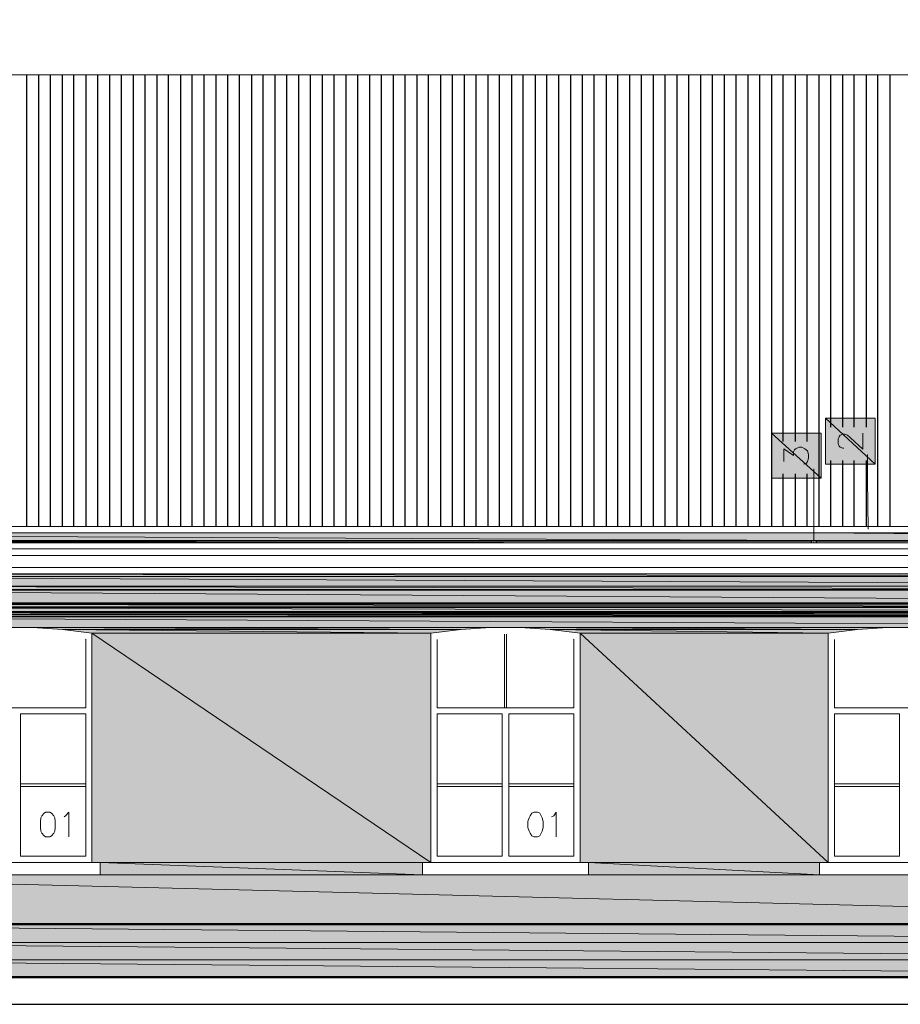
# Model space of a CAD drawing. Header units: centimetres. Extents: x -16053 to 7031, y -7778 to 254.
# Tile 245 of 256: x 366 to 1075, y -1379 to -585. Entities that reach past the tile are written whole.
import ezdxf

# ---------------------------------------------------------------- set-up
doc = ezdxf.new("R2010")
doc.units = ezdxf.units.CM
doc.header["$MEASUREMENT"] = 0
doc.layers.get('0').update_dxf_attribs({"linetype": 'CONTINUOUS'})
doc.layers.add('OPISY ELEKTRYCZNE', color=120, linetype='CONTINUOUS')

msp = doc.modelspace()

# ---------------------------------------------------------------- hatches: boundary and pattern name
at = {"true_color": 0xffffff}
h = msp.add_hatch(color=7, dxfattribs=at)
h.paths.add_polyline_path([(1014.799, -943.096), (1054.986, -943.096), (1014.799, -906.216)])
h.paths.add_polyline_path([(1054.986, -943.096), (1014.799, -906.216), (1054.986, -906.216)])
h = msp.add_hatch(color=7, dxfattribs=at)
h.paths.add_polyline_path([(971.304, -954.507), (1011.491, -954.507), (971.304, -918.124)])
h.paths.add_polyline_path([(1011.491, -954.507), (971.304, -918.124), (1011.491, -918.124)])
at = {"true_color": 0xe0e2df}
h = msp.add_hatch(color=254, dxfattribs=at)
h.paths.add_polyline_path([(-234.982, -1004.783), (1005.538, -1004.783), (-234.982, -998.499)])
h.paths.add_polyline_path([(1005.538, -1004.783), (-234.982, -998.499), (1005.538, -998.499)])
h = msp.add_hatch(color=254, dxfattribs=at)
h.paths.add_polyline_path([(1005.538, -1004.783), (1746.773, -1004.783), (1005.538, -998.499)])
h.paths.add_polyline_path([(1746.773, -1004.783), (1005.538, -998.499), (1760.335, -998.499)])
h = msp.add_hatch(color=254, dxfattribs=at)
h.paths.add_polyline_path([(-234.982, -1005.279), (1003.884, -1005.279), (-234.982, -1004.783)])
h.paths.add_polyline_path([(1003.884, -1005.279), (-234.982, -1004.783), (1005.538, -1004.783)])
h = msp.add_hatch(color=254, dxfattribs=at)
h.paths.add_polyline_path([(-234.982, -1006.602), (1003.057, -1006.602), (-234.982, -1005.279)])
h.paths.add_polyline_path([(1003.057, -1006.602), (-234.982, -1005.279), (1003.884, -1005.279)])
h = msp.add_hatch(color=254, dxfattribs=at)
h.paths.add_polyline_path([(1007.191, -1005.279), (1745.947, -1005.279), (1005.538, -1004.783)])
h.paths.add_polyline_path([(1745.947, -1005.279), (1005.538, -1004.783), (1746.773, -1004.783)])
h = msp.add_hatch(color=254, dxfattribs=at)
h.paths.add_polyline_path([(1008.018, -1006.602), (1742.97, -1006.602), (1007.191, -1005.279)])
h.paths.add_polyline_path([(1742.97, -1006.602), (1007.191, -1005.279), (1745.947, -1005.279)])
at = {"true_color": 0xf0e8d0}
h = msp.add_hatch(color=254, dxfattribs=at)
h.paths.add_polyline_path([(58.072, -1033.725), (1683.763, -1033.725), (58.072, -1031.575)])
h.paths.add_polyline_path([(1683.763, -1033.725), (58.072, -1031.575), (1688.394, -1031.575)])
h = msp.add_hatch(color=254, dxfattribs=at)
h.paths.add_polyline_path([(58.072, -1041.663), (1666.895, -1041.663), (58.072, -1033.725)])
h.paths.add_polyline_path([(1666.895, -1041.663), (58.072, -1033.725), (1683.763, -1033.725)])
h = msp.add_hatch(color=254, dxfattribs=at)
h.paths.add_polyline_path([(58.072, -1044.309), (1660.941, -1044.309), (58.072, -1041.663)])
h.paths.add_polyline_path([(1660.941, -1044.309), (58.072, -1041.663), (1666.895, -1041.663)])
h = msp.add_hatch(color=254, dxfattribs=at)
h.paths.add_polyline_path([(58.072, -1044.64), (1660.114, -1044.64), (58.072, -1044.309)])
h.paths.add_polyline_path([(1660.114, -1044.64), (58.072, -1044.309), (1660.941, -1044.309)])
h = msp.add_hatch(color=254, dxfattribs=at)
h.paths.add_polyline_path([(58.072, -1054.893), (1637.622, -1054.893), (58.072, -1044.64)])
h.paths.add_polyline_path([(1637.622, -1054.893), (58.072, -1044.64), (1660.114, -1044.64)])
h = msp.add_hatch(color=254, dxfattribs=at)
h.paths.add_polyline_path([(58.072, -1055.224), (1637.126, -1055.224), (58.072, -1054.893)])
h.paths.add_polyline_path([(1637.126, -1055.224), (58.072, -1054.893), (1637.622, -1054.893)])
h = msp.add_hatch(color=254, dxfattribs=at)
h.paths.add_polyline_path([(58.072, -1055.72), (1637.622, -1055.72), (58.072, -1055.224)])
h.paths.add_polyline_path([(1637.622, -1055.72), (58.072, -1055.224), (1637.126, -1055.224)])
h = msp.add_hatch(color=254, dxfattribs=at)
h.paths.add_polyline_path([(58.072, -1056.051), (1637.622, -1056.051), (58.072, -1055.72)])
h.paths.add_polyline_path([(1637.622, -1056.051), (58.072, -1055.72), (1637.622, -1055.72)])
h = msp.add_hatch(color=254, dxfattribs=at)
h.paths.add_polyline_path([(58.072, -1058.201), (1637.622, -1058.201), (58.072, -1056.051)])
h.paths.add_polyline_path([(1637.622, -1058.201), (58.072, -1056.051), (1637.622, -1056.051)])
h = msp.add_hatch(color=254, dxfattribs=at)
h.paths.add_polyline_path([(58.072, -1058.697), (1637.622, -1058.697), (58.072, -1058.201)])
h.paths.add_polyline_path([(1637.622, -1058.697), (58.072, -1058.201), (1637.622, -1058.201)])
h = msp.add_hatch(color=254, dxfattribs=at)
h.paths.add_polyline_path([(58.072, -1062.005), (1637.622, -1062.005), (58.072, -1058.697)])
h.paths.add_polyline_path([(1637.622, -1062.005), (58.072, -1058.697), (1637.622, -1058.697)])
h = msp.add_hatch(color=254, dxfattribs=at)
h.paths.add_polyline_path([(58.072, -1062.501), (1637.126, -1062.501), (58.072, -1062.005)])
h.paths.add_polyline_path([(1637.126, -1062.501), (58.072, -1062.005), (1637.622, -1062.005)])
h = msp.add_hatch(color=254, dxfattribs=at)
h.paths.add_polyline_path([(58.072, -1062.832), (1637.126, -1062.832), (58.072, -1062.501)])
h.paths.add_polyline_path([(1637.126, -1062.832), (58.072, -1062.501), (1637.126, -1062.501)])
h = msp.add_hatch(color=254, dxfattribs=at)
h.paths.add_polyline_path([(58.072, -1064.155), (1637.126, -1064.155), (58.072, -1062.832)])
h.paths.add_polyline_path([(1637.126, -1064.155), (58.072, -1062.832), (1637.126, -1062.832)])
h = msp.add_hatch(color=254, dxfattribs=at)
h.paths.add_polyline_path([(58.072, -1065.809), (1628.361, -1065.809), (58.072, -1064.155)])
h.paths.add_polyline_path([(1628.361, -1065.809), (58.072, -1064.155), (1628.361, -1064.155)])
h = msp.add_hatch(color=254, dxfattribs=at)
h.paths.add_polyline_path([(58.072, -1066.305), (1628.361, -1066.305), (58.072, -1065.809)])
h.paths.add_polyline_path([(1628.361, -1066.305), (58.072, -1065.809), (1628.361, -1065.809)])
h = msp.add_hatch(color=254, dxfattribs=at)
h.paths.add_polyline_path([(58.072, -1074.739), (1628.361, -1074.739), (58.072, -1066.305)])
h.paths.add_polyline_path([(1628.361, -1074.739), (58.072, -1066.305), (1628.361, -1066.305)])
h = msp.add_hatch(color=254, dxfattribs=at)
h.paths.add_polyline_path([(400.079, -1076.393), (721.083, -1076.393), (375.934, -1074.739)])
h.paths.add_polyline_path([(721.083, -1076.393), (375.934, -1074.739), (745.063, -1074.739)])
h = msp.add_hatch(color=254, dxfattribs=at)
h.paths.add_polyline_path([(423.729, -1079.37), (696.938, -1079.37), (400.079, -1076.393)])
h.paths.add_polyline_path([(696.938, -1079.37), (400.079, -1076.393), (721.083, -1076.393)])
h = msp.add_hatch(color=254, dxfattribs=at)
h.paths.add_polyline_path([(423.729, -1264.431), (696.938, -1264.431), (423.729, -1079.37)])
h.paths.add_polyline_path([(696.938, -1264.431), (423.729, -1079.37), (696.938, -1079.37)])
h = msp.add_hatch(color=254, dxfattribs=at)
h.paths.add_polyline_path([(793.024, -1076.393), (1040.598, -1076.393), (768.878, -1074.739)])
h.paths.add_polyline_path([(1040.598, -1076.393), (768.878, -1074.739), (1064.744, -1074.739)])
h = msp.add_hatch(color=254, dxfattribs=at)
h.paths.add_polyline_path([(817.169, -1079.37), (1016.949, -1079.37), (793.024, -1076.393)])
h.paths.add_polyline_path([(1016.949, -1079.37), (793.024, -1076.393), (1040.598, -1076.393)])
h = msp.add_hatch(color=254, dxfattribs=at)
h.paths.add_polyline_path([(817.169, -1264.431), (1016.949, -1264.431), (817.169, -1079.37)])
h.paths.add_polyline_path([(1016.949, -1264.431), (817.169, -1079.37), (1016.949, -1079.37)])
h = msp.add_hatch(color=254, dxfattribs=at)
h.paths.add_polyline_path([(430.509, -1274.188), (690.157, -1274.188), (430.509, -1264.431)])
h.paths.add_polyline_path([(690.157, -1274.188), (430.509, -1264.431), (690.157, -1264.431)])
h = msp.add_hatch(color=254, dxfattribs=at)
h.paths.add_polyline_path([(823.95, -1274.188), (1010.168, -1274.188), (823.95, -1264.431)])
h.paths.add_polyline_path([(1010.168, -1274.188), (823.95, -1264.431), (1010.168, -1264.431)])
h = msp.add_hatch(color=254, dxfattribs=at)
h.paths.add_polyline_path([(58.072, -1313.549), (1628.361, -1313.549), (58.072, -1274.188)])
h.paths.add_polyline_path([(1628.361, -1313.549), (58.072, -1274.188), (1628.361, -1274.188)])
h = msp.add_hatch(color=8)
h.paths.add_polyline_path([(71.137, -1314.706), (1628.361, -1314.706), (71.137, -1313.549)])
h.paths.add_polyline_path([(1628.361, -1314.706), (71.137, -1313.549), (1628.361, -1313.549)])
h = msp.add_hatch(color=8)
h.paths.add_polyline_path([(71.137, -1328.764), (1628.361, -1328.764), (71.137, -1314.706)])
h.paths.add_polyline_path([(1628.361, -1328.764), (71.137, -1314.706), (1628.361, -1314.706)])
h = msp.add_hatch(color=8)
h.paths.add_polyline_path([(71.137, -1342.656), (1628.361, -1342.656), (71.137, -1328.764)])
h.paths.add_polyline_path([(1628.361, -1342.656), (71.137, -1328.764), (1628.361, -1328.764)])
h = msp.add_hatch(color=8)
h.paths.add_polyline_path([(71.137, -1356.713), (1628.361, -1356.713), (71.137, -1342.656)])
h.paths.add_polyline_path([(1628.361, -1356.713), (71.137, -1342.656), (1628.361, -1342.656)])

# ---------------------------------------------------------------- linework, layer by layer
at = {"color": 7, "linetype": 'Continuous', "lineweight": 30}
for points in [[(-1580.519, -598.608), (-1580.519, -1356.713), (2094.936, -1356.713)], [(-1580.519, -1356.713), (-1580.519, -1313.549), (1.347, -1313.549), (1628.361, -1313.549)]]:
    msp.add_lwpolyline(points, dxfattribs=at)
at = {"color": 8, "linetype": 'Continuous', "lineweight": 18, "true_color": 0x767676}
for points in [[(-287.904, -629.369), (2094.936, -629.369)], [(-324.288, -993.537), (2094.936, -993.537)], [(762.594, -993.537), (2094.936, -993.537)], [(6.308, -1011.564), (1732.055, -1011.564), (1732.055, -1011.564)], [(6.308, -1016.691), (1720.974, -1016.691), (1720.974, -1016.691)], [(6.308, -1026.448), (1699.475, -1026.448), (1699.475, -1026.448)], [(6.308, -1031.575), (1688.394, -1031.575), (1688.394, -1031.575)]]:
    msp.add_lwpolyline(points, dxfattribs=at)
at = {"color": 8, "linetype": 'Continuous', "lineweight": 25}
for points in [[(371.303, -993.372), (371.303, -629.369), (371.303, -629.369)], [(381.061, -993.372), (381.061, -629.369), (381.061, -629.369)], [(390.322, -993.372), (390.322, -629.369), (390.322, -629.369)], [(400.079, -993.372), (400.079, -629.369), (400.079, -629.369)], [(409.341, -993.372), (409.341, -629.369), (409.341, -629.369)], [(419.098, -993.372), (419.098, -629.369), (419.098, -629.369)], [(428.525, -993.372), (428.525, -629.369), (428.525, -629.369)], [(438.117, -993.372), (438.117, -629.369), (438.117, -629.369)], [(447.544, -993.372), (447.544, -629.369), (447.544, -629.369)], [(457.301, -993.372), (457.301, -629.369), (457.301, -629.369)], [(466.562, -993.372), (466.562, -629.369), (466.562, -629.369)], [(476.32, -993.372), (476.32, -629.369), (476.32, -629.369)], [(485.581, -993.372), (485.581, -629.369), (485.581, -629.369)], [(495.339, -993.372), (495.339, -629.369), (495.339, -629.369)], [(504.6, -993.372), (504.6, -629.369), (504.6, -629.369)], [(514.357, -993.372), (514.357, -629.369), (514.357, -629.369)], [(523.784, -993.372), (523.784, -629.369), (523.784, -629.369)], [(533.376, -993.372), (533.376, -629.369), (533.376, -629.369)], [(542.803, -993.372), (542.803, -629.369), (542.803, -629.369)], [(552.56, -993.372), (552.56, -629.369), (552.56, -629.369)], [(561.822, -993.372), (561.822, -629.369), (561.822, -629.369)], [(571.579, -993.372), (571.579, -629.369), (571.579, -629.369)], [(580.84, -993.372), (580.84, -629.369), (580.84, -629.369)], [(590.598, -993.372), (590.598, -629.369), (590.598, -629.369)], [(599.859, -993.372), (599.859, -629.369), (599.859, -629.369)], [(609.617, -993.372), (609.617, -629.369), (609.617, -629.369)], [(619.043, -993.372), (619.043, -629.369), (619.043, -629.369)], [(628.635, -993.372), (628.635, -629.369), (628.635, -629.369)], [(638.062, -993.372), (638.062, -629.369), (638.062, -629.369)], [(647.819, -993.372), (647.819, -629.369), (647.819, -629.369)], [(657.081, -993.372), (657.081, -629.369), (657.081, -629.369)], [(666.838, -993.372), (666.838, -629.369), (666.838, -629.369)], [(676.1, -993.372), (676.1, -629.369), (676.1, -629.369)], [(685.857, -993.372), (685.857, -629.369), (685.857, -629.369)], [(695.118, -993.372), (695.118, -629.369), (695.118, -629.369)], [(704.876, -993.372), (704.876, -629.369), (704.876, -629.369)], [(714.302, -993.372), (714.302, -629.369), (714.302, -629.369)], [(723.895, -993.372), (723.895, -629.369), (723.895, -629.369)], [(733.321, -993.372), (733.321, -629.369), (733.321, -629.369)], [(743.079, -993.372), (743.079, -629.369), (743.079, -629.369)], [(752.34, -993.372), (752.34, -629.369), (752.34, -629.369)], [(762.097, -993.372), (762.097, -629.369), (762.097, -629.369)], [(771.359, -993.372), (771.359, -629.369), (771.359, -629.369)], [(781.116, -993.372), (781.116, -629.369), (781.116, -629.369)], [(790.378, -993.372), (790.378, -629.369), (790.378, -629.369)], [(800.135, -993.372), (800.135, -629.369), (800.135, -629.369)], [(809.562, -993.372), (809.562, -629.369), (809.562, -629.369)], [(819.154, -993.372), (819.154, -629.369), (819.154, -629.369)], [(828.58, -993.372), (828.58, -629.369), (828.58, -629.369)], [(838.338, -993.372), (838.338, -629.369), (838.338, -629.369)], [(847.599, -993.372), (847.599, -629.369), (847.599, -629.369)], [(857.357, -993.372), (857.357, -629.369), (857.357, -629.369)], [(866.618, -993.372), (866.618, -629.369), (866.618, -629.369)], [(876.375, -993.372), (876.375, -629.369), (876.375, -629.369)], [(885.637, -993.372), (885.637, -629.369), (885.637, -629.369)], [(895.394, -993.372), (895.394, -629.369), (895.394, -629.369)], [(904.821, -993.372), (904.821, -629.369), (904.821, -629.369)], [(914.413, -993.372), (914.413, -629.369), (914.413, -629.369)], [(923.84, -993.372), (923.84, -629.369), (923.84, -629.369)], [(933.597, -993.372), (933.597, -629.369), (933.597, -629.369)], [(942.858, -993.372), (942.858, -629.369), (942.858, -629.369)], [(952.616, -993.372), (952.616, -629.369), (952.616, -629.369)], [(961.877, -993.372), (961.877, -629.369), (961.877, -629.369)], [(971.635, -993.372), (971.635, -629.369), (971.635, -629.369)], [(980.896, -924.904), (980.896, -629.369), (980.896, -629.369)], [(990.653, -924.904), (990.653, -629.369), (990.653, -629.369)], [(1000.08, -924.904), (1000.08, -629.369), (1000.08, -629.369)], [(1009.672, -993.372), (1009.672, -629.369), (1009.672, -629.369)], [(1019.099, -913.328), (1019.099, -629.369), (1019.099, -629.369)], [(1028.856, -913.328), (1028.856, -629.369), (1028.856, -629.369)], [(1038.118, -913.328), (1038.118, -629.369), (1038.118, -629.369)], [(1047.875, -913.328), (1047.875, -629.369), (1047.875, -629.369)], [(1057.136, -993.372), (1057.136, -629.369), (1057.136, -629.369)], [(1066.894, -993.372), (1066.894, -629.369), (1066.894, -629.369)], [(1019.099, -993.372), (1019.099, -940.119), (1019.099, -940.119)], [(1028.856, -993.372), (1028.856, -940.119), (1028.856, -940.119)], [(1038.118, -993.372), (1038.118, -940.119), (1038.118, -940.119)], [(1047.875, -993.372), (1047.875, -940.119), (1047.875, -940.119)], [(980.896, -993.372), (980.896, -951.034), (980.896, -951.034)], [(990.653, -993.372), (990.653, -951.034), (990.653, -951.034)], [(1000.08, -993.372), (1000.08, -951.034), (1000.08, -951.034)]]:
    msp.add_lwpolyline(points, dxfattribs=at)
at = {"color": 7, "linetype": 'Continuous', "lineweight": 5, "true_color": 0xffffff}
for points in [[(1014.799, -943.096), (1054.986, -943.096), (1014.799, -906.216)], [(1054.986, -943.096), (1014.799, -906.216), (1054.986, -906.216)], [(971.304, -954.507), (1011.491, -954.507), (971.304, -918.124)], [(1011.491, -954.507), (971.304, -918.124), (1011.491, -918.124)]]:
    msp.add_lwpolyline(points, close=True, dxfattribs=at)
at = {"color": 5, "linetype": 'Continuous', "lineweight": 18}
for points in [[(1029.683, -930.362), (1028.856, -930.362), (1026.706, -929.535), (1025.88, -928.708), (1025.053, -926.558), (1025.053, -922.754), (1025.88, -921.101), (1026.706, -919.778), (1028.856, -918.951), (1030.51, -918.951), (1032.66, -919.778), (1035.141, -921.927), (1044.898, -931.189), (1044.898, -918.124)], [(981.392, -940.946), (981.392, -930.693), (989, -936.316), (989, -933.339), (989.827, -931.685), (990.653, -930.693), (993.63, -929.535), (995.78, -929.535), (998.261, -930.693), (1000.411, -932.512), (1001.238, -935.489), (1001.238, -938.466), (1000.411, -940.946), (999.584, -942.269), (997.434, -943.096)], [(1049.198, -995.522), (1048.702, -955.334), (1048.702, -935.489)], [(1005.538, -1006.933), (1005.538, -966.746), (1005.538, -946.9)]]:
    msp.add_lwpolyline(points, dxfattribs=at)
at = {"color": 8, "linetype": 'Continuous', "lineweight": 15, "true_color": 0x767676}
for points in [[(-324.288, -998.499), (1760.335, -998.499), (1760.335, -998.499)], [(-324.288, -1006.602), (1742.97, -1006.602), (1742.97, -1006.602)]]:
    msp.add_lwpolyline(points, dxfattribs=at)
at = {"color": 254, "linetype": 'Continuous', "lineweight": 5, "true_color": 0xe0e2df}
for points in [[(-234.982, -1004.783), (1005.538, -1004.783), (-234.982, -998.499)], [(1005.538, -1004.783), (-234.982, -998.499), (1005.538, -998.499)], [(1005.538, -1004.783), (1746.773, -1004.783), (1005.538, -998.499)], [(1746.773, -1004.783), (1005.538, -998.499), (1760.335, -998.499)], [(-234.982, -1005.279), (1003.884, -1005.279), (-234.982, -1004.783)], [(1003.884, -1005.279), (-234.982, -1004.783), (1005.538, -1004.783)], [(-234.982, -1005.279), (1003.884, -1005.279), (1003.884, -1005.279)], [(1003.884, -1005.279), (1003.884, -1005.279), (-234.982, -1005.279)], [(-234.982, -1006.602), (1003.057, -1006.602), (-234.982, -1005.279)], [(1003.057, -1006.602), (-234.982, -1005.279), (1003.884, -1005.279)], [(1007.191, -1005.279), (1745.947, -1005.279), (1005.538, -1004.783)], [(1745.947, -1005.279), (1005.538, -1004.783), (1746.773, -1004.783)], [(1008.018, -1006.602), (1742.97, -1006.602), (1007.191, -1005.279)], [(1742.97, -1006.602), (1007.191, -1005.279), (1745.947, -1005.279)]]:
    msp.add_lwpolyline(points, close=True, dxfattribs=at)
at = {"color": 254, "linetype": 'Continuous', "lineweight": 5, "true_color": 0xf0e8d0}
for points in [[(58.072, -1033.725), (1683.763, -1033.725), (58.072, -1031.575)], [(1683.763, -1033.725), (58.072, -1031.575), (1688.394, -1031.575)], [(58.072, -1041.663), (1666.895, -1041.663), (58.072, -1033.725)], [(1666.895, -1041.663), (58.072, -1033.725), (1683.763, -1033.725)], [(58.072, -1044.309), (1660.941, -1044.309), (58.072, -1041.663)], [(1660.941, -1044.309), (58.072, -1041.663), (1666.895, -1041.663)], [(58.072, -1044.64), (1660.114, -1044.64), (58.072, -1044.309)], [(1660.114, -1044.64), (58.072, -1044.309), (1660.941, -1044.309)], [(58.072, -1054.893), (1637.622, -1054.893), (58.072, -1044.64)], [(1637.622, -1054.893), (58.072, -1044.64), (1660.114, -1044.64)], [(58.072, -1055.224), (1637.126, -1055.224), (58.072, -1054.893)], [(1637.126, -1055.224), (58.072, -1054.893), (1637.622, -1054.893)], [(58.072, -1055.224), (1637.126, -1055.224), (1637.126, -1055.224)], [(1637.126, -1055.224), (1637.126, -1055.224), (58.072, -1055.224)], [(58.072, -1055.72), (1637.622, -1055.72), (58.072, -1055.224)], [(1637.622, -1055.72), (58.072, -1055.224), (1637.126, -1055.224)], [(58.072, -1056.051), (1637.622, -1056.051), (58.072, -1055.72)], [(1637.622, -1056.051), (58.072, -1055.72), (1637.622, -1055.72)], [(58.072, -1058.201), (1637.622, -1058.201), (58.072, -1056.051)], [(1637.622, -1058.201), (58.072, -1056.051), (1637.622, -1056.051)], [(58.072, -1058.201), (1637.622, -1058.201), (1637.622, -1058.201)], [(1637.622, -1058.201), (1637.622, -1058.201), (58.072, -1058.201)], [(58.072, -1058.201), (1637.622, -1058.201), (1637.622, -1058.201)], [(1637.622, -1058.201), (1637.622, -1058.201), (58.072, -1058.201)], [(58.072, -1058.201), (1637.622, -1058.201), (1637.622, -1058.201)], [(1637.622, -1058.201), (1637.622, -1058.201), (58.072, -1058.201)], [(58.072, -1058.697), (1637.622, -1058.697), (58.072, -1058.201)], [(1637.622, -1058.697), (58.072, -1058.201), (1637.622, -1058.201)], [(58.072, -1058.697), (1637.622, -1058.697), (1637.622, -1058.532)], [(1637.622, -1058.697), (1637.622, -1058.532), (58.072, -1058.697)], [(58.072, -1058.697), (1637.622, -1058.697), (1637.622, -1058.532)], [(1637.622, -1058.697), (1637.622, -1058.532), (58.072, -1058.697)], [(58.072, -1062.005), (1637.622, -1062.005), (58.072, -1058.697)], [(1637.622, -1062.005), (58.072, -1058.697), (1637.622, -1058.697)], [(58.072, -1062.501), (1637.126, -1062.501), (58.072, -1062.005)], [(1637.126, -1062.501), (58.072, -1062.005), (1637.622, -1062.005)], [(58.072, -1062.832), (1637.126, -1062.832), (58.072, -1062.501)], [(1637.126, -1062.832), (58.072, -1062.501), (1637.126, -1062.501)], [(58.072, -1064.155), (1637.126, -1064.155), (58.072, -1062.832)], [(1637.126, -1064.155), (58.072, -1062.832), (1637.126, -1062.832)], [(58.072, -1064.155), (1637.126, -1064.155), (1637.126, -1064.155)], [(1637.126, -1064.155), (1637.126, -1064.155), (58.072, -1064.155)], [(58.072, -1064.155), (1628.361, -1064.155), (1628.361, -1064.155)], [(1628.361, -1064.155), (1628.361, -1064.155), (58.072, -1064.155)], [(58.072, -1065.809), (1628.361, -1065.809), (58.072, -1064.155)], [(1628.361, -1065.809), (58.072, -1064.155), (1628.361, -1064.155)], [(58.072, -1065.809), (1628.361, -1065.809), (1628.361, -1065.809)], [(1628.361, -1065.809), (1628.361, -1065.809), (58.072, -1065.809)], [(58.072, -1066.305), (1628.361, -1066.305), (58.072, -1065.809)], [(1628.361, -1066.305), (58.072, -1065.809), (1628.361, -1065.809)], [(58.072, -1074.739), (1628.361, -1074.739), (58.072, -1066.305)], [(1628.361, -1074.739), (58.072, -1066.305), (1628.361, -1066.305)], [(400.079, -1076.393), (721.083, -1076.393), (375.934, -1074.739)], [(721.083, -1076.393), (375.934, -1074.739), (745.063, -1074.739)], [(423.729, -1079.37), (696.938, -1079.37), (400.079, -1076.393)], [(696.938, -1079.37), (400.079, -1076.393), (721.083, -1076.393)], [(423.729, -1264.431), (696.938, -1264.431), (423.729, -1079.37)], [(696.938, -1264.431), (423.729, -1079.37), (696.938, -1079.37)], [(793.024, -1076.393), (1040.598, -1076.393), (768.878, -1074.739)], [(1040.598, -1076.393), (768.878, -1074.739), (1064.744, -1074.739)], [(817.169, -1079.37), (1016.949, -1079.37), (793.024, -1076.393)], [(1016.949, -1079.37), (793.024, -1076.393), (1040.598, -1076.393)], [(817.169, -1264.431), (1016.949, -1264.431), (817.169, -1079.37)], [(1016.949, -1264.431), (817.169, -1079.37), (1016.949, -1079.37)], [(430.509, -1274.188), (690.157, -1274.188), (430.509, -1264.431)], [(690.157, -1274.188), (430.509, -1264.431), (690.157, -1264.431)], [(823.95, -1274.188), (1010.168, -1274.188), (823.95, -1264.431)], [(1010.168, -1274.188), (823.95, -1264.431), (1010.168, -1264.431)], [(58.072, -1313.549), (1628.361, -1313.549), (58.072, -1274.188)], [(1628.361, -1313.549), (58.072, -1274.188), (1628.361, -1274.188)]]:
    msp.add_lwpolyline(points, close=True, dxfattribs=at)
at = {"linetype": 'Continuous', "lineweight": 20}
for points in [[(303.993, -1079.37), (303.993, -1264.431), (423.729, -1264.431), (423.729, -1079.37)], [(696.938, -1079.37), (696.938, -1264.431), (817.169, -1264.431), (817.169, -1079.37)], [(1016.949, -1079.37), (1016.949, -1264.431), (1136.684, -1264.431), (1136.684, -1079.37)], [(418.767, -1139.568), (418.767, -1084.497), (418.767, -1084.497)], [(418.767, -1093.262), (418.767, -1084.497), (418.767, -1084.497)], [(701.899, -1084.497), (701.899, -1139.568), (701.899, -1139.568)], [(701.899, -1094.254), (701.899, -1084.497), (701.899, -1084.497)], [(756.144, -1139.568), (756.144, -1080.197), (756.144, -1080.197)], [(757.798, -1139.568), (757.798, -1080.197), (757.798, -1080.197)], [(812.042, -1139.568), (812.042, -1084.497), (812.042, -1084.497)], [(812.042, -1093.262), (812.042, -1084.497), (812.042, -1084.497)], [(1022.076, -1084.497), (1022.076, -1139.568), (1022.076, -1139.568)], [(1022.076, -1094.254), (1022.076, -1084.497), (1022.076, -1084.497)], [(418.767, -1139.568), (309.12, -1139.568), (309.12, -1139.568)], [(812.042, -1139.568), (701.899, -1139.568), (701.899, -1139.568)], [(1132.054, -1139.568), (1022.076, -1139.568), (1022.076, -1139.568)], [(366.176, -1259.304), (418.767, -1259.304), (418.767, -1144.53)], [(366.176, -1144.53), (418.767, -1144.53), (418.767, -1144.53)], [(366.176, -1144.53), (366.176, -1259.304), (366.176, -1259.304)], [(701.899, -1144.53), (701.899, -1259.304), (754.49, -1259.304)], [(701.899, -1144.53), (754.49, -1144.53), (754.49, -1144.53)], [(754.49, -1144.53), (754.49, -1259.304), (754.49, -1259.304)], [(759.617, -1259.304), (812.042, -1259.304), (812.042, -1144.53)], [(759.617, -1144.53), (812.042, -1144.53), (812.042, -1144.53)], [(759.617, -1144.53), (759.617, -1259.304), (759.617, -1259.304)], [(1022.076, -1144.53), (1022.076, -1259.304), (1074.501, -1259.304)], [(1022.076, -1144.53), (1074.501, -1144.53), (1074.501, -1144.53)], [(1074.501, -1144.53), (1074.501, -1259.304), (1074.501, -1259.304)], [(366.176, -1200.925), (418.767, -1200.925), (418.767, -1200.925)], [(366.176, -1203.074), (418.767, -1203.074), (418.767, -1203.074)], [(701.899, -1200.925), (754.49, -1200.925), (754.49, -1200.925)], [(701.899, -1203.074), (754.49, -1203.074), (754.49, -1203.074)], [(759.617, -1200.925), (812.042, -1200.925), (812.042, -1200.925)], [(759.617, -1203.074), (812.042, -1203.074), (812.042, -1203.074)], [(1022.076, -1200.925), (1074.501, -1200.925), (1074.501, -1200.925)], [(1022.076, -1203.074), (1074.501, -1203.074), (1074.501, -1203.074)], [(401.402, -1227.551), (402.56, -1226.724), (405.206, -1223.747), (405.206, -1243.593)], [(794.181, -1227.551), (796, -1226.724), (797.985, -1223.747), (797.985, -1243.593)]]:
    msp.add_lwpolyline(points, dxfattribs=at)
at = {"color": 1, "linetype": 'Continuous', "lineweight": 20}
for points in [[(418.767, -1084.497), (418.602, -1084.331), (418.602, -1084.331)], [(812.042, -1084.497), (811.877, -1084.331), (811.877, -1084.331)]]:
    msp.add_lwpolyline(points, dxfattribs=at)
at = {"linetype": 'Continuous', "lineweight": 20}
for points in [[(386.518, -1223.747), (385.195, -1224.574), (383.541, -1226.724), (382.714, -1228.378), (382.384, -1231.355), (382.384, -1235.985), (382.714, -1238.962), (383.541, -1240.616), (385.195, -1242.766), (386.518, -1243.593), (389.991, -1243.593), (391.149, -1242.766), (392.968, -1240.616), (393.795, -1238.962), (394.126, -1235.985), (394.126, -1231.355), (393.795, -1228.378), (392.968, -1226.724), (391.149, -1224.574), (389.991, -1223.747)], [(779.793, -1223.747), (778.139, -1224.574), (776.816, -1226.724), (775.989, -1228.378), (775.163, -1231.355), (775.163, -1235.985), (775.989, -1238.962), (776.816, -1240.616), (778.139, -1242.766), (779.793, -1243.593), (782.77, -1243.593), (784.589, -1242.766), (785.747, -1240.616), (786.574, -1238.962), (787.401, -1235.985), (787.401, -1231.355), (786.574, -1228.378), (785.747, -1226.724), (784.589, -1224.574), (782.77, -1223.747)]]:
    msp.add_lwpolyline(points, close=True, dxfattribs=at)
at = {"color": 9, "linetype": 'Continuous', "lineweight": 5, "true_color": 0xbababa}
for points in [[(297.213, -1264.431), (430.509, -1264.431), (430.509, -1274.188), (297.213, -1274.188)], [(690.157, -1264.431), (823.95, -1264.431), (823.95, -1274.188), (690.157, -1274.188)], [(1010.168, -1264.431), (1143.961, -1264.431), (1143.961, -1274.188), (1010.168, -1274.188)]]:
    msp.add_lwpolyline(points, close=True, dxfattribs=at)
at = {"color": 8, "linetype": 'Continuous', "lineweight": 5}
for points in [[(71.137, -1314.706), (1628.361, -1314.706), (71.137, -1313.549)], [(1628.361, -1314.706), (71.137, -1313.549), (1628.361, -1313.549)], [(71.137, -1328.764), (1628.361, -1328.764), (71.137, -1314.706)], [(1628.361, -1328.764), (71.137, -1314.706), (1628.361, -1314.706)], [(71.137, -1342.656), (1628.361, -1342.656), (71.137, -1328.764)], [(1628.361, -1342.656), (71.137, -1328.764), (1628.361, -1328.764)], [(71.137, -1356.713), (1628.361, -1356.713), (71.137, -1342.656)], [(1628.361, -1356.713), (71.137, -1342.656), (1628.361, -1342.656)]]:
    msp.add_lwpolyline(points, close=True, dxfattribs=at)
at = {"color": 7, "linetype": 'Continuous', "lineweight": 50}
msp.add_lwpolyline([(-1771.037, -1356.713), (2094.936, -1356.713)], dxfattribs=at)
at = {"layer": 'OPISY ELEKTRYCZNE', "linetype": 'ByBlock'}
msp.add_lwpolyline([(-1800.027, -1378.644), (2695.267, -1378.644), (2695.267, -3.091), (-1800.027, -3.091)], close=True, dxfattribs=at)

doc.saveas('drawing.dxf')
